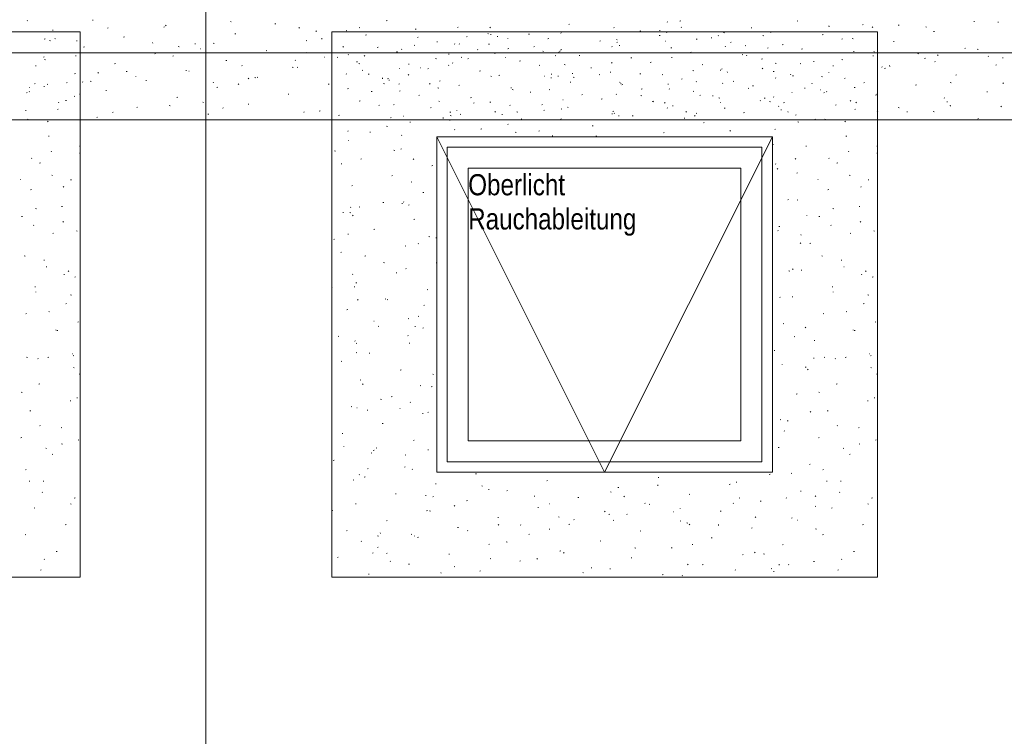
# Model space of a CAD drawing. Extents: x -740 to 300, y 62 to 1112.
# Tile 100 of 187: x -472 to -378, y 696 to 764. Entities that reach past the tile are written whole.
import ezdxf
from ezdxf.lldxf.tags import DXFTag

# ---------------------------------------------------------------- set-up
doc = ezdxf.new("R2010")
doc.units = 0
doc.layers.get('0').update_dxf_attribs({"lineweight": 13})
for name, color, linetype, lineweight, true_color in [('30 -36 Dächer- 3 Dachbeläge', 7, 'Continuous', 15, 0x9999ff), ('30 -36 Dächer- 3 Dachbeläge Gründach', 9, 'Continuous', 9, 0x808080), ('40 -43 Lüftungsanlagen - Entrauchung', 7, 'Continuous', 9, 0xd7f2ff), ('70 -72 Beschriftung- 1 Beschriftung allgemein', 7, 'Continuous', 9, 0xff6633)]:
    doc.layers.add(name, color=color, linetype=linetype, lineweight=lineweight, true_color=true_color)
doc.layers.add('70 -71 Achsen- 1 Gebäudeachsen', color=7, linetype='STRICHPUNKT2-A06CPVBCL0', lineweight=18)
doc.layers.add('70 -73 Bauteildarst.- 2 verdeckt 0.15', color=7, linetype='grob-A06CPVB9L0', lineweight=15)
doc.styles.get("Standard").update_dxf_attribs({"font": 'ARIALN.TTF'})
tags = doc.linetypes.add('grob-A06CPVB9L0', pattern=[14, 3, -8, 3]).pattern_tags.tags
tags[8:9] = [DXFTag(74, 4), DXFTag(75, 0), DXFTag(340, '0'), DXFTag(46, 0.0), DXFTag(50, 0.0), DXFTag(44, 0.0), DXFTag(45, 0.0)]
tags[6:7] = [DXFTag(74, 4), DXFTag(75, 0), DXFTag(340, '0'), DXFTag(46, 0.0), DXFTag(50, 0.0), DXFTag(44, 0.0), DXFTag(45, 0.0)]
tags[4:5] = [DXFTag(74, 4), DXFTag(75, 0), DXFTag(340, '0'), DXFTag(46, 0.0), DXFTag(50, 0.0), DXFTag(44, 0.0), DXFTag(45, 0.0)]
tags = doc.linetypes.add('STRICHPUNKT2-A06CPVBCL0', pattern=[12.7, 6.35, -3.175, 0, -3.175]).pattern_tags.tags
tags[10:11] = [DXFTag(74, 4), DXFTag(75, 0), DXFTag(340, '0'), DXFTag(46, 0.0), DXFTag(50, 0.0), DXFTag(44, 0.0), DXFTag(45, 0.0)]
tags[8:9] = [DXFTag(74, 4), DXFTag(75, 0), DXFTag(340, '0'), DXFTag(46, 0.0), DXFTag(50, 0.0), DXFTag(44, 0.0), DXFTag(45, 0.0)]
tags[6:7] = [DXFTag(74, 4), DXFTag(75, 0), DXFTag(340, '0'), DXFTag(46, 0.0), DXFTag(50, 0.0), DXFTag(44, 0.0), DXFTag(45, 0.0)]
tags[4:5] = [DXFTag(74, 4), DXFTag(75, 0), DXFTag(340, '0'), DXFTag(46, 0.0), DXFTag(50, 0.0), DXFTag(44, 0.0), DXFTag(45, 0.0)]

# ---------------------------------------------------------------- blocks, each defined once
blk = doc.blocks.new('Referenz-A06CPVBEL0')
at = {"layer": '30 -36 Dächer- 3 Dachbeläge', "color": 0, "lineweight": 9}
for p, q in [((-471.353, 763.963), (-471.379, 763.993)), ((-465.162, 764.019), (-465.086, 764.038)), ((-437.167, 763.977), (-437.091, 763.996)), ((-409.173, 763.934), (-409.096, 763.953)), ((-398.004, 763.975), (-397.931, 763.945)), ((-468.982, 763.067), (-468.906, 763.086)), ((-463.667, 763.31), (-463.724, 763.257)), ((-458.377, 763.37), (-458.301, 763.389)), ((-458.157, 763.543), (-458.221, 763.497)), ((-452.022, 763.898), (-451.949, 763.869)), ((-447.772, 763.673), (-447.696, 763.692)), ((-445.45, 763.33), (-445.507, 763.276)), ((-443.811, 763.008), (-443.876, 762.963)), ((-440.987, 763.024), (-440.911, 763.043)), ((-439.758, 763.324), (-439.685, 763.294)), ((-434.396, 763.184), (-434.32, 763.161)), ((-430.383, 763.327), (-430.306, 763.346)), ((-427.233, 763.349), (-427.29, 763.295)), ((-419.778, 763.631), (-419.701, 763.65)), ((-415.435, 763.307), (-415.461, 763.336)), ((-412.993, 762.982), (-412.916, 763.001)), ((-411.08, 763.016), (-411.087, 763.086)), ((-410.37, 763.826), (-410.396, 763.855)), ((-409.016, 763.368), (-409.073, 763.315)), ((-402.388, 763.285), (-402.311, 763.304)), ((-394.965, 763.408), (-394.972, 763.478)), ((-391.783, 763.588), (-391.706, 763.607)), ((-390.798, 763.388), (-390.856, 763.334)), ((-388.359, 763.566), (-388.284, 763.543)), ((-385.741, 763.4), (-385.668, 763.371)), ((-381.178, 763.891), (-381.102, 763.91)), ((-378.849, 763.8), (-378.857, 763.871)), ((-469.757, 762.214), (-469.681, 762.233)), ((-469.249, 762.098), (-469.176, 762.068)), ((-468.75, 762.282), (-468.677, 762.252)), ((-466.677, 762.06), (-466.642, 762.058)), ((-462.197, 762.417), (-462.121, 762.437)), ((-451.592, 762.721), (-451.516, 762.74)), ((-444.807, 762.072), (-444.731, 762.091)), ((-443.31, 762.231), (-443.318, 762.302)), ((-439.142, 762.603), (-439.065, 762.622)), ((-434.203, 762.375), (-434.126, 762.394)), ((-429.466, 762.473), (-429.53, 762.428)), ((-428.537, 762.906), (-428.513, 762.912)), ((-427.495, 762.749), (-427.422, 762.719)), ((-427.195, 762.623), (-427.203, 762.694)), ((-426.55, 762.436), (-426.558, 762.506)), ((-425.565, 762.268), (-425.591, 762.297)), ((-423.598, 762.678), (-423.521, 762.697)), ((-421.752, 762.257), (-421.676, 762.276)), ((-420.5, 762.787), (-420.526, 762.817)), ((-416.813, 762.029), (-416.736, 762.048)), ((-415.231, 762.174), (-415.158, 762.145)), ((-411.147, 762.56), (-411.071, 762.579)), ((-410.565, 762.01), (-410.591, 762.039)), ((-410.435, 762.828), (-410.443, 762.899)), ((-407.613, 762.224), (-407.537, 762.201)), ((-406.208, 762.332), (-406.131, 762.351)), ((-405.5, 762.529), (-405.526, 762.559)), ((-405.013, 762.857), (-404.94, 762.827)), ((-401.26, 762.565), (-401.184, 762.542)), ((-400.542, 762.863), (-400.466, 762.883)), ((-395.603, 762.636), (-395.527, 762.655)), ((-393.757, 762.214), (-393.681, 762.233)), ((-392.75, 762.282), (-392.677, 762.252)), ((-384.998, 762.939), (-384.922, 762.958)), ((-466.017, 761.465), (-465.941, 761.484)), ((-459.426, 761.839), (-459.433, 761.909)), ((-456.985, 761.523), (-456.912, 761.494)), ((-455.412, 761.768), (-455.336, 761.787)), ((-454.866, 761.281), (-454.831, 761.279)), ((-453.649, 761.841), (-453.574, 761.818)), ((-448.628, 761.119), (-448.551, 761.138)), ((-441.252, 761.509), (-441.31, 761.455)), ((-438.023, 761.422), (-437.946, 761.442)), ((-435.694, 761.229), (-435.721, 761.258)), ((-434.504, 761.631), (-434.431, 761.601)), ((-432.357, 761.954), (-432.281, 761.973)), ((-430.63, 761.748), (-430.656, 761.778)), ((-430.213, 761.779), (-430.199, 761.747)), ((-428.46, 761.233), (-428.447, 761.201)), ((-427.418, 761.726), (-427.341, 761.745)), ((-425.572, 761.304), (-425.496, 761.323)), ((-423.035, 761.528), (-423.092, 761.474)), ((-420.513, 761.222), (-420.438, 761.199)), ((-415.63, 761.49), (-415.656, 761.52)), ((-415.121, 761.939), (-415.185, 761.894)), ((-414.967, 761.608), (-414.891, 761.627)), ((-410.028, 761.38), (-409.952, 761.399)), ((-404.818, 761.547), (-404.875, 761.494)), ((-404.362, 761.911), (-404.286, 761.93)), ((-402.967, 761.6), (-402.894, 761.57)), ((-400.775, 761.404), (-400.84, 761.359)), ((-399.423, 761.683), (-399.347, 761.702)), ((-397.577, 761.262), (-397.501, 761.281)), ((-388.818, 761.987), (-388.742, 762.006)), ((-382.033, 761.337), (-381.957, 761.356)), ((-380.829, 761.264), (-380.754, 761.241)), ((-469.837, 760.513), (-469.761, 760.532)), ((-469.73, 760.263), (-469.654, 760.24)), ((-466.793, 760.613), (-466.716, 760.632)), ((-459.232, 760.816), (-459.156, 760.835)), ((-457.438, 760.635), (-457.495, 760.581)), ((-452.448, 760.167), (-452.371, 760.186)), ((-445.824, 760.19), (-445.851, 760.219)), ((-444.721, 760.949), (-444.648, 760.919)), ((-443.055, 760.502), (-443.02, 760.499)), ((-441.843, 760.47), (-441.766, 760.489)), ((-440.759, 760.709), (-440.786, 760.739)), ((-439.221, 760.654), (-439.278, 760.601)), ((-436.177, 761.001), (-436.101, 761.02)), ((-432.458, 760.374), (-432.385, 760.344)), ((-431.238, 760.773), (-431.161, 760.792)), ((-429.967, 760.509), (-430.032, 760.464)), ((-429.392, 760.352), (-429.316, 760.371)), ((-426.866, 760.882), (-426.79, 760.859)), ((-425.76, 760.452), (-425.786, 760.481)), ((-422.24, 761.056), (-422.167, 761.027)), ((-421.003, 760.674), (-421.061, 760.62)), ((-420.695, 760.971), (-420.721, 761)), ((-420.633, 761.077), (-420.556, 761.096)), ((-418.787, 760.655), (-418.711, 760.674)), ((-413.848, 760.427), (-413.772, 760.447)), ((-409.976, 760.482), (-409.903, 760.452)), ((-408.182, 760.959), (-408.106, 760.978)), ((-403.243, 760.731), (-403.167, 760.75)), ((-402.786, 760.693), (-402.844, 760.639)), ((-401.398, 760.309), (-401.321, 760.328)), ((-393.73, 760.263), (-393.654, 760.24)), ((-392.638, 761.034), (-392.562, 761.053)), ((-390.793, 760.613), (-390.716, 760.632)), ((-390.704, 761.025), (-390.631, 760.996)), ((-386.43, 760.869), (-386.494, 760.824)), ((-385.853, 760.385), (-385.777, 760.404)), ((-384.569, 760.712), (-384.627, 760.659)), ((-379.776, 760.572), (-379.803, 760.601)), ((-378.44, 760.45), (-378.367, 760.421)), ((-470.613, 759.66), (-470.536, 759.679)), ((-463.053, 759.863), (-462.976, 759.882)), ((-456.268, 759.214), (-456.191, 759.233)), ((-450.889, 759.67), (-450.916, 759.7)), ((-446.119, 759.539), (-446.044, 759.516)), ((-445.663, 759.518), (-445.586, 759.537)), ((-439.997, 760.049), (-439.921, 760.068)), ((-439.766, 759.88), (-439.691, 759.857)), ((-439.467, 759.256), (-439.394, 759.226)), ((-435.89, 759.413), (-435.916, 759.442)), ((-435.058, 759.821), (-434.981, 759.84)), ((-433.937, 759.471), (-433.901, 759.468)), ((-433.212, 759.4), (-433.136, 759.419)), ((-431.244, 759.723), (-431.209, 759.72)), ((-430.825, 759.932), (-430.851, 759.961)), ((-424.453, 760.124), (-424.377, 760.143)), ((-422.607, 759.703), (-422.531, 759.722)), ((-420.194, 759.799), (-420.121, 759.77)), ((-417.668, 759.475), (-417.592, 759.494)), ((-415.622, 759.975), (-415.686, 759.93)), ((-412.002, 760.006), (-411.926, 760.025)), ((-407.93, 759.225), (-407.857, 759.195)), ((-407.063, 759.778), (-406.987, 759.797)), ((-405.297, 759.231), (-405.304, 759.301)), ((-405.218, 759.357), (-405.141, 759.376)), ((-401.277, 759.44), (-401.341, 759.395)), ((-400.083, 759.922), (-400.007, 759.899)), ((-397.713, 759.907), (-397.64, 759.877)), ((-396.458, 760.082), (-396.382, 760.101)), ((-394.613, 759.66), (-394.536, 759.679)), ((-389.906, 759.533), (-389.933, 759.562)), ((-389.673, 759.432), (-389.597, 759.452)), ((-389.181, 759.623), (-389.189, 759.694)), ((-384.841, 760.053), (-384.868, 760.082)), ((-379.068, 759.736), (-378.992, 759.755)), ((-466.873, 758.911), (-466.796, 758.93)), ((-464.607, 759.026), (-464.671, 758.981)), ((-461.948, 759.148), (-461.875, 759.119)), ((-461.019, 758.631), (-461.045, 758.661)), ((-460.088, 758.262), (-460.011, 758.281)), ((-455.954, 759.151), (-455.981, 759.18)), ((-450.261, 758.492), (-450.326, 758.446)), ((-449.684, 758.574), (-449.611, 758.544)), ((-449.483, 758.565), (-449.406, 758.584)), ((-440.955, 758.893), (-440.981, 758.922)), ((-438.878, 758.868), (-438.801, 758.887)), ((-437.527, 758.446), (-437.535, 758.517)), ((-437.032, 758.447), (-436.956, 758.466)), ((-436.882, 758.259), (-436.89, 758.329)), ((-435.023, 758.833), (-435.08, 758.78)), ((-428.273, 759.172), (-428.197, 759.191)), ((-427.203, 758.681), (-427.13, 758.652)), ((-426.427, 758.75), (-426.351, 758.769)), ((-422.126, 758.691), (-422.09, 758.689)), ((-421.488, 758.523), (-421.412, 758.542)), ((-421.412, 758.839), (-421.419, 758.909)), ((-420.767, 758.651), (-420.775, 758.722)), ((-419.433, 758.943), (-419.398, 758.941)), ((-419.336, 758.579), (-419.26, 758.556)), ((-416.806, 758.853), (-416.863, 758.799)), ((-415.823, 759.054), (-415.746, 759.073)), ((-412.983, 758.92), (-412.908, 758.897)), ((-410.883, 758.826), (-410.807, 758.845)), ((-409.038, 758.405), (-408.961, 758.424)), ((-404.652, 759.043), (-404.659, 759.114)), ((-400.278, 759.129), (-400.202, 759.148)), ((-400.036, 758.494), (-400.062, 758.523)), ((-398.589, 758.872), (-398.646, 758.818)), ((-398.433, 758.708), (-398.356, 758.727)), ((-395.667, 758.65), (-395.594, 758.621)), ((-394.971, 759.014), (-394.997, 759.043)), ((-393.493, 758.48), (-393.417, 758.499)), ((-382.888, 758.783), (-382.812, 758.802)), ((-471.149, 757.592), (-471.175, 757.622)), ((-470.693, 757.959), (-470.616, 757.978)), ((-469.758, 757.662), (-469.765, 757.732)), ((-469.426, 757.94), (-469.483, 757.887)), ((-467.648, 758.059), (-467.571, 758.078)), ((-466.084, 758.112), (-466.11, 758.141)), ((-465.372, 758.197), (-465.297, 758.174)), ((-453.642, 758.054), (-453.65, 758.125)), ((-453.303, 757.613), (-453.226, 757.632)), ((-451.208, 757.96), (-451.266, 757.906)), ((-442.698, 757.916), (-442.622, 757.935)), ((-440.852, 757.495), (-440.776, 757.514)), ((-437.421, 757.999), (-437.348, 757.969)), ((-435.916, 757.957), (-435.98, 757.912)), ((-432.991, 757.979), (-433.049, 757.925)), ((-432.236, 757.578), (-432.161, 757.555)), ((-432.093, 758.219), (-432.017, 758.238)), ((-430.247, 757.798), (-430.171, 757.817)), ((-425.308, 757.57), (-425.232, 757.589)), ((-425.157, 757.424), (-425.084, 757.395)), ((-421.571, 757.422), (-421.635, 757.377)), ((-419.643, 758.101), (-419.566, 758.12)), ((-414.939, 758.107), (-414.866, 758.077)), ((-414.774, 757.998), (-414.832, 757.945)), ((-414.703, 757.873), (-414.627, 757.892)), ((-412.858, 757.452), (-412.781, 757.471)), ((-410.315, 757.912), (-410.279, 757.91)), ((-410.166, 757.455), (-410.192, 757.484)), ((-407.622, 758.164), (-407.587, 758.162)), ((-405.101, 757.975), (-405.127, 758.004)), ((-404.098, 758.177), (-404.022, 758.196)), ((-402.676, 757.532), (-402.603, 757.502)), ((-402.253, 757.755), (-402.176, 757.774)), ((-397.313, 757.528), (-397.237, 757.547)), ((-396.557, 758.018), (-396.615, 757.964)), ((-395.811, 757.385), (-395.776, 757.383)), ((-392.553, 757.62), (-392.477, 757.597)), ((-391.648, 758.059), (-391.571, 758.078)), ((-386.709, 757.831), (-386.632, 757.85)), ((-383.403, 758.075), (-383.33, 758.046)), ((-378.34, 758.037), (-378.398, 757.983)), ((-471.468, 757.106), (-471.392, 757.125)), ((-471.166, 757.197), (-471.193, 757.227)), ((-466.911, 756.773), (-466.838, 756.744)), ((-466.412, 756.957), (-466.356, 756.935)), ((-463.908, 757.309), (-463.831, 757.328)), ((-457.123, 756.66), (-457.047, 756.679)), ((-446.518, 756.964), (-446.442, 756.983)), ((-438.589, 757.237), (-438.514, 757.214)), ((-435.913, 757.267), (-435.837, 757.286)), ((-434.068, 756.845), (-433.991, 756.865)), ((-429.128, 756.618), (-429.052, 756.637)), ((-423.463, 757.149), (-423.386, 757.168)), ((-420.296, 756.416), (-420.322, 756.445)), ((-418.523, 756.921), (-418.447, 756.94)), ((-416.678, 756.5), (-416.601, 756.519)), ((-415.231, 756.936), (-415.257, 756.965)), ((-412.893, 756.85), (-412.82, 756.82)), ((-407.918, 757.224), (-407.842, 757.243)), ((-407.225, 756.888), (-407.29, 756.843)), ((-406.073, 756.803), (-405.996, 756.822)), ((-405.453, 756.618), (-405.378, 756.595)), ((-401.134, 756.575), (-401.057, 756.594)), ((-400.231, 756.678), (-400.258, 756.707)), ((-398.504, 757.133), (-398.468, 757.131)), ((-395.468, 757.106), (-395.392, 757.125)), ((-395.166, 757.197), (-395.193, 757.227)), ((-390.529, 756.878), (-390.452, 756.897)), ((-390.412, 756.957), (-390.356, 756.935)), ((-384, 756.606), (-383.965, 756.603)), ((-379.924, 757.182), (-379.847, 757.201)), ((-468.503, 755.505), (-468.427, 755.524)), ((-468.359, 756.197), (-468.417, 756.143)), ((-467.728, 756.357), (-467.651, 756.376)), ((-460.943, 755.708), (-460.867, 755.727)), ((-457.842, 755.895), (-457.767, 755.872)), ((-454.647, 756.199), (-454.574, 756.169)), ((-452.73, 755.68), (-452.717, 755.647)), ((-450.338, 756.011), (-450.262, 756.03)), ((-442.384, 755.624), (-442.311, 755.594)), ((-439.733, 756.314), (-439.657, 756.333)), ((-437.888, 755.893), (-437.811, 755.912)), ((-436.417, 755.993), (-436.482, 755.948)), ((-432.948, 755.665), (-432.872, 755.684)), ((-432.166, 756.306), (-432.093, 756.277)), ((-428.794, 756.158), (-428.851, 756.104)), ((-427.283, 756.196), (-427.206, 756.215)), ((-425.361, 755.897), (-425.387, 755.926)), ((-422.343, 755.969), (-422.267, 755.988)), ((-420.498, 755.547), (-420.421, 755.566)), ((-419.902, 755.732), (-419.829, 755.702)), ((-411.806, 756.277), (-411.73, 756.254)), ((-411.738, 756.272), (-411.662, 756.291)), ((-410.576, 756.177), (-410.634, 756.124)), ((-410.361, 755.639), (-410.388, 755.668)), ((-409.893, 755.851), (-409.817, 755.87)), ((-405.296, 756.158), (-405.323, 756.188)), ((-404.954, 755.623), (-404.877, 755.642)), ((-401.518, 756.382), (-401.505, 756.349)), ((-400.63, 756.275), (-400.557, 756.246)), ((-399.766, 755.836), (-399.752, 755.803)), ((-399.513, 755.446), (-399.521, 755.517)), ((-399.288, 756.154), (-399.212, 756.173)), ((-394.349, 755.926), (-394.272, 755.945)), ((-392.88, 756.353), (-392.944, 756.308)), ((-392.503, 755.505), (-392.427, 755.524)), ((-392.359, 756.197), (-392.417, 756.143)), ((-388.366, 755.7), (-388.293, 755.671)), ((-383.744, 756.229), (-383.667, 756.248)), ((-383.398, 755.839), (-383.405, 755.909)), ((-378.534, 755.818), (-378.599, 755.773)), ((-471.548, 755.404), (-471.472, 755.424)), ((-471.375, 754.582), (-471.302, 754.553)), ((-464.763, 754.755), (-464.687, 754.774)), ((-463.196, 755.265), (-463.254, 755.211)), ((-454.158, 755.059), (-454.082, 755.078)), ((-444.979, 755.284), (-445.037, 755.231)), ((-443.553, 755.362), (-443.477, 755.381)), ((-441.708, 754.941), (-441.631, 754.96)), ((-436.768, 754.713), (-436.692, 754.732)), ((-435.491, 754.858), (-435.517, 754.887)), ((-431.744, 754.662), (-431.751, 754.732)), ((-431.099, 754.474), (-431.107, 754.545)), ((-431.103, 755.244), (-431.026, 755.263)), ((-431.059, 754.935), (-430.984, 754.912)), ((-430.426, 755.377), (-430.452, 755.407)), ((-430.12, 755.049), (-430.047, 755.02)), ((-426.762, 755.304), (-426.82, 755.25)), ((-426.163, 755.016), (-426.087, 755.035)), ((-424.706, 755.276), (-424.631, 755.253)), ((-424.318, 754.595), (-424.241, 754.614)), ((-422.072, 755.458), (-422.136, 755.413)), ((-420.491, 754.6), (-420.517, 754.629)), ((-415.629, 755.054), (-415.636, 755.124)), ((-415.559, 755.319), (-415.482, 755.338)), ((-415.426, 755.119), (-415.453, 755.149)), ((-414.984, 754.867), (-414.991, 754.937)), ((-413.713, 754.898), (-413.637, 754.917)), ((-408.774, 754.67), (-408.697, 754.689)), ((-408.545, 755.323), (-408.603, 755.269)), ((-407.727, 754.924), (-407.791, 754.879)), ((-407.639, 755.157), (-407.566, 755.127)), ((-403.108, 755.201), (-403.032, 755.22)), ((-398.869, 755.259), (-398.876, 755.329)), ((-398.169, 754.974), (-398.092, 754.993)), ((-396.323, 754.552), (-396.247, 754.571)), ((-395.375, 754.582), (-395.302, 754.553)), ((-390.328, 755.342), (-390.386, 755.289)), ((-387.564, 755.277), (-387.487, 755.296)), ((-385.023, 755.318), (-384.947, 755.295)), ((-380.779, 754.628), (-380.703, 754.647)), ((-86.956, 754.512), (-682.362, 754.512)), ((-469.381, 754.389), (-469.446, 754.344)), ((-437.129, 753.931), (-437.056, 753.902)), ((-434.923, 754.291), (-434.846, 754.311)), ((-430.621, 753.561), (-430.647, 753.59)), ((-428.138, 753.642), (-428.062, 753.661)), ((-425.556, 754.08), (-425.582, 754.11)), ((-417.533, 753.946), (-417.457, 753.965)), ((-406.928, 754.249), (-406.852, 754.268)), ((-400.143, 753.6), (-400.067, 753.619)), ((-397.923, 754.316), (-397.848, 754.293)), ((-393.381, 754.389), (-393.446, 754.344)), ((-469.358, 752.951), (-469.282, 752.97)), ((-440.781, 753.463), (-440.839, 753.409)), ((-438.743, 753.339), (-438.666, 753.358)), ((-435.686, 753.042), (-435.712, 753.071)), ((-424.865, 753.357), (-424.792, 753.327)), ((-422.564, 753.483), (-422.622, 753.429)), ((-421.353, 752.993), (-421.277, 753.012)), ((-417.176, 752.974), (-417.101, 752.951)), ((-410.748, 753.296), (-410.672, 753.316)), ((-404.347, 753.502), (-404.405, 753.448)), ((-393.358, 752.951), (-393.282, 752.97)), ((-466.393, 752.014), (-466.356, 752.003)), ((-440.751, 752.522), (-440.777, 752.551)), ((-435.778, 751.737), (-435.702, 751.756)), ((-400.338, 752.207), (-400.265, 752.178)), ((-397.178, 751.998), (-397.102, 752.017)), ((-390.393, 752.014), (-390.356, 752.003)), ((-470.963, 750.826), (-470.989, 750.856)), ((-469.085, 751.474), (-469.093, 751.545)), ((-466.394, 751.349), (-466.356, 751.358)), ((-442.092, 751.556), (-442.019, 751.527)), ((-439.598, 750.785), (-439.522, 750.804)), ((-436.429, 751.631), (-436.354, 751.608)), ((-434.552, 750.788), (-434.61, 750.734)), ((-398.118, 750.827), (-398.176, 750.773)), ((-394.963, 750.826), (-394.989, 750.856)), ((-393.085, 751.474), (-393.093, 751.545)), ((-390.394, 751.349), (-390.356, 751.358)), ((-470.214, 750.397), (-470.137, 750.416)), ((-441.431, 750.297), (-441.439, 750.368)), ((-432.813, 750.136), (-432.737, 750.155)), ((-400.028, 750.307), (-400.054, 750.336)), ((-399.831, 749.873), (-399.896, 749.828)), ((-394.214, 750.397), (-394.137, 750.416)), ((-469.037, 749.258), (-468.964, 749.228)), ((-436.633, 749.183), (-436.557, 749.202)), ((-398.034, 749.444), (-397.957, 749.463)), ((-393.037, 749.258), (-392.964, 749.228)), ((-472.036, 748.821), (-472.001, 748.819)), ((-467.889, 748.151), (-467.946, 748.097)), ((-467.249, 748.795), (-467.172, 748.814)), ((-440.453, 748.231), (-440.377, 748.25)), ((-434.791, 748.607), (-434.718, 748.577)), ((-396.036, 748.821), (-396.001, 748.819)), ((-391.889, 748.151), (-391.946, 748.097)), ((-391.249, 748.795), (-391.172, 748.814)), ((-471.069, 747.843), (-470.993, 747.862)), ((-433.669, 747.582), (-433.592, 747.601)), ((-395.069, 747.843), (-394.993, 747.862)), ((-468.104, 746.241), (-468.028, 746.26)), ((-440.547, 746.151), (-440.573, 746.18)), ((-439.754, 746.231), (-439.681, 746.202)), ((-437.489, 746.629), (-437.412, 746.648)), ((-435.648, 746.513), (-435.655, 746.583)), ((-435.482, 746.671), (-435.508, 746.7)), ((-434.972, 746.426), (-435.037, 746.381)), ((-398.889, 746.89), (-398.813, 746.909)), ((-398, 746.883), (-397.927, 746.853)), ((-392.104, 746.241), (-392.028, 746.26)), ((-471.924, 745.288), (-471.848, 745.308)), ((-470.586, 746.067), (-470.511, 746.044)), ((-441.309, 745.677), (-441.232, 745.696)), ((-440.623, 745.684), (-440.547, 745.661)), ((-440.311, 745.418), (-440.369, 745.364)), ((-397.094, 745.431), (-397.08, 745.398)), ((-395.924, 745.288), (-395.848, 745.308)), ((-394.586, 746.067), (-394.511, 746.044)), ((-470.759, 744.455), (-470.785, 744.485)), ((-467.936, 744.822), (-468, 744.777)), ((-434.524, 745.028), (-434.447, 745.047)), ((-399.744, 744.336), (-399.668, 744.355)), ((-394.759, 744.455), (-394.785, 744.485)), ((-391.936, 744.822), (-392, 744.777)), ((-468.959, 743.687), (-468.883, 743.706)), ((-466.7, 743.933), (-466.627, 743.903)), ((-440.813, 743.626), (-440.777, 743.624)), ((-438.344, 744.075), (-438.267, 744.094)), ((-433.093, 743.382), (-433.017, 743.359)), ((-432.454, 743.282), (-432.381, 743.252)), ((-399.824, 743.936), (-399.85, 743.965)), ((-397.634, 743.512), (-397.641, 743.583)), ((-392.959, 743.687), (-392.883, 743.706)), ((-390.7, 743.933), (-390.627, 743.903)), ((-442.164, 743.123), (-442.088, 743.142)), ((-435.379, 742.474), (-435.303, 742.493)), ((-434.082, 742.742), (-434.139, 742.689)), ((-397.648, 742.781), (-397.705, 742.727)), ((-396.779, 742.734), (-396.703, 742.753)), ((-471.663, 741.558), (-471.59, 741.528)), ((-441.422, 741.909), (-441.487, 741.864)), ((-439.199, 741.521), (-439.123, 741.54)), ((-395.663, 741.558), (-395.59, 741.528)), ((-469.815, 741.133), (-469.738, 741.152)), ((-469.569, 740.51), (-469.533, 740.507)), ((-437.417, 740.907), (-437.344, 740.877)), ((-432.414, 740.872), (-432.356, 740.887)), ((-393.815, 741.133), (-393.738, 741.152)), ((-393.569, 740.51), (-393.533, 740.507)), ((-467.851, 739.728), (-467.858, 739.798)), ((-467.418, 740.106), (-467.476, 740.052)), ((-466.85, 739.531), (-466.773, 739.55)), ((-440.343, 739.78), (-440.37, 739.809)), ((-436.234, 739.92), (-436.158, 739.939)), ((-435.278, 740.3), (-435.305, 740.329)), ((-398.78, 740.12), (-398.704, 740.097)), ((-398.386, 740.305), (-398.45, 740.26)), ((-397.635, 740.18), (-397.558, 740.199)), ((-391.851, 739.728), (-391.858, 739.798)), ((-391.418, 740.106), (-391.476, 740.052)), ((-390.85, 739.531), (-390.773, 739.55)), ((-470.67, 738.579), (-470.593, 738.598)), ((-440.197, 738.551), (-440.204, 738.621)), ((-440.054, 738.967), (-439.978, 738.986)), ((-394.67, 738.579), (-394.593, 738.598)), ((-470.555, 738.084), (-470.581, 738.114)), ((-467.25, 737.818), (-467.174, 737.795)), ((-442.356, 738.522), (-442.307, 738.502)), ((-433.27, 738.318), (-433.193, 738.337)), ((-398.49, 737.626), (-398.414, 737.645)), ((-394.555, 738.084), (-394.581, 738.114)), ((-391.25, 737.818), (-391.174, 737.795)), ((-467.705, 736.977), (-467.629, 736.996)), ((-439.84, 737.372), (-439.898, 737.319)), ((-437.286, 737.436), (-437.211, 737.413)), ((-437.09, 737.366), (-437.013, 737.385)), ((-433.527, 736.858), (-433.591, 736.813)), ((-399.62, 737.565), (-399.646, 737.594)), ((-391.705, 736.977), (-391.629, 736.996)), ((-471.525, 736.025), (-471.449, 736.044)), ((-469.325, 736.233), (-469.252, 736.204)), ((-440.91, 736.413), (-440.833, 736.432)), ((-434.125, 735.764), (-434.048, 735.783)), ((-395.525, 736.025), (-395.449, 736.044)), ((-393.325, 736.233), (-393.252, 736.204)), ((-466.49, 735.254), (-466.555, 735.209)), ((-438.345, 735.315), (-438.31, 735.312)), ((-437.945, 734.812), (-437.868, 734.831)), ((-435.079, 735.582), (-435.006, 735.553)), ((-434.413, 734.766), (-434.421, 734.837)), ((-399.345, 735.072), (-399.269, 735.091)), ((-390.49, 735.254), (-390.555, 735.209)), ((-468.669, 734.48), (-468.656, 734.447)), ((-468.56, 734.423), (-468.484, 734.442)), ((-435.075, 733.928), (-435.101, 733.958)), ((-433.611, 734.697), (-433.669, 734.643)), ((-397.177, 734.736), (-397.235, 734.682)), ((-392.669, 734.48), (-392.656, 734.447)), ((-392.56, 734.423), (-392.484, 734.442)), ((-441.765, 733.859), (-441.689, 733.878)), ((-440.139, 733.409), (-440.166, 733.438)), ((-440.042, 733.207), (-439.969, 733.178)), ((-434.98, 733.21), (-434.904, 733.229)), ((-398.288, 733.858), (-398.215, 733.829)), ((-396.38, 733.471), (-396.304, 733.49)), ((-467.101, 732.198), (-467.066, 732.196)), ((-466.948, 732.06), (-467.005, 732.007)), ((-439.977, 732.342), (-440.041, 732.297)), ((-438.8, 732.257), (-438.724, 732.277)), ((-400.2, 732.518), (-400.124, 732.537)), ((-391.101, 732.198), (-391.066, 732.196)), ((-390.948, 732.06), (-391.005, 732.007)), ((-471.443, 731.872), (-471.368, 731.849)), ((-470.351, 731.713), (-470.378, 731.743)), ((-469.416, 731.869), (-469.339, 731.888)), ((-441.479, 731.489), (-441.404, 731.466)), ((-399.416, 731.194), (-399.442, 731.223)), ((-396.399, 731.766), (-396.407, 731.837)), ((-395.443, 731.872), (-395.368, 731.849)), ((-394.351, 731.713), (-394.378, 731.743)), ((-393.416, 731.869), (-393.339, 731.888)), ((-466.987, 730.909), (-466.914, 730.879)), ((-466.451, 730.268), (-466.374, 730.287)), ((-435.835, 730.656), (-435.759, 730.675)), ((-432.741, 730.257), (-432.668, 730.228)), ((-397.236, 730.917), (-397.159, 730.936)), ((-396.94, 730.738), (-397.005, 730.693)), ((-390.987, 730.909), (-390.914, 730.879)), ((-390.451, 730.268), (-390.374, 730.287)), ((-470.271, 729.315), (-470.194, 729.334)), ((-439.655, 729.703), (-439.579, 729.722)), ((-439.37, 729.327), (-439.427, 729.273)), ((-394.271, 729.315), (-394.194, 729.334)), ((-471.95, 728.534), (-471.877, 728.504)), ((-433.949, 729.187), (-433.874, 729.164)), ((-432.871, 729.054), (-432.794, 729.073)), ((-398.091, 728.363), (-398.015, 728.382)), ((-395.95, 728.534), (-395.877, 728.504)), ((-467.306, 727.713), (-467.23, 727.733)), ((-466.616, 727.981), (-466.624, 728.052)), ((-437.704, 727.882), (-437.631, 727.853)), ((-436.691, 728.102), (-436.614, 728.121)), ((-434.871, 727.557), (-434.897, 727.587)), ((-391.306, 727.713), (-391.23, 727.733)), ((-390.616, 727.981), (-390.624, 728.052)), ((-471.126, 726.761), (-471.05, 726.78)), ((-440.511, 727.149), (-440.434, 727.168)), ((-439.936, 727.038), (-439.962, 727.067)), ((-438.962, 726.805), (-438.969, 726.875)), ((-435.878, 727.003), (-435.842, 727.001)), ((-433.726, 726.5), (-433.649, 726.519)), ((-433.141, 726.652), (-433.198, 726.598)), ((-396.707, 726.69), (-396.764, 726.637)), ((-395.126, 726.761), (-395.05, 726.78)), ((-437.546, 725.548), (-437.469, 725.567)), ((-399.636, 725.925), (-399.561, 725.902)), ((-398.946, 725.809), (-398.87, 725.828)), ((-470.147, 725.342), (-470.174, 725.372)), ((-468.161, 725.159), (-468.085, 725.178)), ((-441.366, 724.595), (-441.29, 724.614)), ((-399.212, 724.823), (-399.239, 724.852)), ((-394.147, 725.342), (-394.174, 725.372)), ((-392.161, 725.159), (-392.085, 725.178)), ((-471.981, 724.207), (-471.905, 724.226)), ((-468.106, 723.623), (-468.031, 723.6)), ((-466.477, 724.015), (-466.535, 723.961)), ((-434.581, 723.946), (-434.505, 723.965)), ((-395.981, 724.207), (-395.905, 724.226)), ((-392.106, 723.623), (-392.031, 723.6)), ((-390.477, 724.015), (-390.535, 723.961)), ((-469.613, 723.209), (-469.54, 723.179)), ((-469.017, 722.605), (-468.94, 722.624)), ((-441.209, 723.373), (-441.196, 723.34)), ((-438.531, 722.775), (-438.596, 722.729)), ((-438.401, 722.994), (-438.325, 723.013)), ((-438.142, 723.24), (-438.067, 723.217)), ((-433.179, 723.02), (-433.186, 723.09)), ((-399.801, 723.255), (-399.725, 723.274)), ((-393.613, 723.209), (-393.54, 723.179)), ((-393.017, 722.605), (-392.94, 722.624)), ((-442.221, 722.041), (-442.145, 722.06)), ((-435.367, 722.558), (-435.294, 722.528)), ((-471.495, 721.171), (-471.56, 721.126)), ((-438.899, 721.281), (-438.957, 721.228)), ((-435.436, 721.392), (-435.36, 721.411)), ((-434.667, 721.186), (-434.693, 721.216)), ((-428.651, 720.743), (-428.575, 720.762)), ((-398.576, 720.834), (-398.503, 720.804)), ((-396.837, 721.653), (-396.76, 721.672)), ((-395.495, 721.171), (-395.56, 721.126)), ((-471.165, 720.02), (-471.172, 720.09)), ((-469.872, 720.051), (-469.795, 720.07)), ((-440.33, 720.183), (-440.257, 720.153)), ((-439.732, 720.667), (-439.758, 720.696)), ((-439.256, 720.44), (-439.18, 720.459)), ((-432.472, 719.791), (-432.395, 719.81)), ((-421.867, 720.094), (-421.79, 720.113)), ((-411.262, 720.397), (-411.185, 720.416)), ((-403.829, 719.978), (-403.754, 719.955)), ((-400.657, 720.7), (-400.58, 720.72)), ((-395.165, 720.02), (-395.172, 720.09)), ((-393.872, 720.051), (-393.795, 720.07)), ((-469.944, 718.971), (-469.97, 719.001)), ((-428.066, 719.608), (-427.993, 719.579)), ((-427.395, 719.235), (-427.403, 719.306)), ((-425.687, 719.141), (-425.61, 719.16)), ((-415.802, 719.033), (-415.729, 719.004)), ((-415.082, 719.445), (-415.005, 719.464)), ((-411.28, 719.628), (-411.288, 719.698)), ((-404.477, 719.748), (-404.4, 719.767)), ((-397.692, 719.099), (-397.616, 719.118)), ((-393.944, 718.971), (-393.97, 719.001)), ((-466.907, 718.45), (-466.831, 718.469)), ((-436.292, 718.838), (-436.215, 718.857)), ((-433.41, 718.691), (-433.375, 718.689)), ((-432.67, 718.606), (-432.728, 718.552)), ((-429.507, 718.189), (-429.43, 718.208)), ((-423.083, 718.636), (-423.007, 718.613)), ((-418.902, 718.492), (-418.825, 718.511)), ((-414.453, 718.625), (-414.511, 718.572)), ((-412.515, 717.975), (-412.501, 717.943)), ((-408.297, 718.796), (-408.22, 718.815)), ((-404.073, 717.932), (-404.1, 717.962)), ((-403.539, 718.459), (-403.466, 718.429)), ((-401.512, 718.146), (-401.436, 718.165)), ((-399.009, 718.452), (-399.035, 718.481)), ((-396.236, 718.645), (-396.294, 718.591)), ((-390.907, 718.45), (-390.831, 718.469)), ((-470.727, 717.497), (-470.651, 717.516)), ((-467.275, 717.884), (-467.202, 717.855)), ((-442.336, 717.293), (-442.26, 717.27)), ((-440.112, 717.886), (-440.035, 717.905)), ((-433.327, 717.237), (-433.25, 717.256)), ((-433.029, 717.233), (-432.956, 717.204)), ((-430.636, 717.724), (-430.7, 717.678)), ((-422.722, 717.54), (-422.645, 717.559)), ((-421.599, 717.912), (-421.564, 717.91)), ((-416.29, 717.189), (-416.355, 717.144)), ((-412.117, 717.843), (-412.041, 717.862)), ((-409.788, 717.133), (-409.753, 717.131)), ((-409.138, 717.413), (-409.165, 717.442)), ((-405.332, 717.194), (-405.256, 717.213)), ((-396.299, 717.676), (-396.224, 717.653)), ((-394.727, 717.497), (-394.651, 717.516)), ((-391.275, 717.884), (-391.202, 717.855)), ((-437.147, 716.284), (-437.07, 716.303)), ((-426.542, 716.587), (-426.466, 716.606)), ((-420.765, 716.658), (-420.692, 716.629)), ((-419.268, 716.374), (-419.295, 716.403)), ((-415.937, 716.891), (-415.861, 716.91)), ((-415.553, 716.334), (-415.477, 716.311)), ((-414.203, 716.893), (-414.23, 716.923)), ((-409.152, 716.242), (-409.076, 716.261)), ((-408.502, 716.084), (-408.429, 716.054)), ((-401.945, 716.654), (-402.01, 716.609)), ((-398.547, 716.545), (-398.471, 716.564)), ((-397.977, 716.354), (-397.942, 716.351)), ((-467.762, 715.896), (-467.686, 715.915)), ((-440.967, 715.332), (-440.89, 715.351)), ((-437.727, 715.058), (-437.735, 715.129)), ((-430.362, 715.635), (-430.286, 715.654)), ((-429.398, 715.335), (-429.424, 715.364)), ((-426.441, 715.931), (-426.499, 715.877)), ((-424.333, 715.854), (-424.36, 715.884)), ((-421.612, 715.451), (-421.62, 715.521)), ((-419.757, 715.938), (-419.681, 715.957)), ((-412.972, 715.289), (-412.896, 715.308)), ((-408.224, 715.95), (-408.281, 715.896)), ((-405.497, 715.843), (-405.504, 715.913)), ((-402.367, 715.592), (-402.291, 715.611)), ((-396.238, 715.509), (-396.165, 715.48)), ((-391.762, 715.896), (-391.686, 715.915)), ((-471.582, 714.943), (-471.506, 714.962)), ((-439.528, 714.296), (-439.554, 714.325)), ((-437.992, 714.858), (-437.919, 714.829)), ((-434.806, 714.991), (-434.73, 714.968)), ((-434.463, 714.815), (-434.489, 714.845)), ((-434.182, 714.682), (-434.106, 714.702)), ((-425.728, 714.283), (-425.655, 714.254)), ((-423.577, 714.986), (-423.501, 715.005)), ((-416.792, 714.337), (-416.716, 714.356)), ((-406.187, 714.64), (-406.111, 714.659)), ((-395.582, 714.943), (-395.506, 714.962)), ((-468.618, 713.342), (-468.541, 713.361)), ((-438.429, 713.236), (-438.486, 713.182)), ((-438.002, 713.73), (-437.926, 713.749)), ((-427.397, 714.033), (-427.321, 714.052)), ((-420.612, 713.384), (-420.536, 713.403)), ((-420.212, 713.255), (-420.269, 713.202)), ((-413.465, 713.709), (-413.392, 713.679)), ((-410.007, 713.687), (-409.931, 713.707)), ((-408.023, 714.032), (-407.947, 714.009)), ((-401.995, 713.275), (-402.052, 713.221)), ((-399.402, 713.991), (-399.326, 714.01)), ((-392.618, 713.342), (-392.541, 713.361)), ((-469.74, 712.6), (-469.766, 712.63)), ((-441.822, 712.778), (-441.746, 712.797)), ((-437.086, 713.207), (-437.15, 713.162)), ((-436.785, 712.422), (-436.771, 712.389)), ((-431.217, 713.081), (-431.141, 713.1)), ((-427.276, 712.689), (-427.201, 712.666)), ((-424.432, 712.432), (-424.356, 712.451)), ((-422.741, 712.673), (-422.805, 712.628)), ((-413.827, 712.735), (-413.751, 712.754)), ((-403.223, 713.038), (-403.146, 713.057)), ((-401.201, 713.134), (-401.128, 713.105)), ((-396.438, 712.389), (-396.361, 712.408)), ((-393.74, 712.6), (-393.766, 712.63)), ((-470.05, 711.603), (-470.114, 711.558)), ((-435.037, 712.128), (-434.961, 712.147)), ((-430.691, 711.908), (-430.618, 711.879)), ((-428.252, 711.479), (-428.176, 711.498)), ((-417.648, 711.783), (-417.571, 711.802)), ((-415.829, 711.666), (-415.836, 711.736)), ((-408.395, 712.138), (-408.46, 712.093)), ((-407.043, 712.086), (-406.966, 712.105)), ((-403.87, 711.561), (-403.896, 711.591)), ((-400.493, 711.729), (-400.417, 711.706)), ((-400.258, 711.437), (-400.181, 711.456)), ((-399.714, 712.058), (-399.721, 712.129)), ((-398.805, 712.081), (-398.831, 712.11)), ((-394.05, 711.603), (-394.114, 711.558)), ((-438.857, 711.176), (-438.781, 711.195)), ((-431.944, 711.274), (-431.951, 711.344)), ((-418.428, 711.334), (-418.355, 711.304)), ((-410.863, 711.133), (-410.786, 711.152)), ((-408.935, 711.042), (-408.961, 711.071))]:
    blk.add_line(p, q, dxfattribs=at)
at = {"layer": '30 -36 Dächer- 3 Dachbeläge', "color": 0, "linetype": 'Continuous', "lineweight": 9, "ltscale": 0.13}
for p, q in [((-466.356, 762.912), (-518.356, 762.912)), ((-466.356, 710.912), (-466.356, 762.912)), ((-442.356, 762.912), (-442.356, 710.912)), ((-390.356, 762.912), (-442.356, 762.912)), ((-390.356, 710.912), (-390.356, 762.912)), ((-432.356, 720.912), (-432.356, 752.912)), ((-432.356, 752.912), (-400.356, 752.912)), ((-400.356, 752.912), (-400.356, 720.912)), ((-400.356, 720.912), (-432.356, 720.912)), ((-518.356, 710.912), (-466.356, 710.912)), ((-442.356, 710.912), (-390.356, 710.912))]:
    blk.add_line(p, q, dxfattribs=at)
at = {"layer": '30 -36 Dächer- 3 Dachbeläge Gründach', "color": 0, "linetype": 'Continuous', "ltscale": 0.13}
blk.add_line((-16.156, 760.912), (-682.362, 760.912), dxfattribs=at)
at = {"layer": '40 -43 Lüftungsanlagen - Entrauchung', "color": 0}
for p, q in [((-432.356, 752.912), (-400.356, 752.912)), ((-432.356, 720.912), (-432.356, 752.912)), ((-432.356, 752.912), (-416.356, 720.912)), ((-416.356, 720.912), (-400.356, 752.912)), ((-400.356, 752.912), (-400.356, 720.912)), ((-400.356, 720.912), (-432.356, 720.912))]:
    blk.add_line(p, q, dxfattribs=at)
at = {"layer": '40 -43 Lüftungsanlagen - Entrauchung', "color": 0, "linetype": 'Continuous', "ltscale": 0.13}
for p, q in [((-429.356, 749.912), (-403.356, 749.912)), ((-429.356, 723.912), (-429.356, 749.912)), ((-403.356, 749.912), (-403.356, 723.912)), ((-403.356, 723.912), (-429.356, 723.912))]:
    blk.add_line(p, q, dxfattribs=at)
at = {"layer": '70 -71 Achsen- 1 Gebäudeachsen', "color": 0, "linetype": 'STRICHPUNKT2-A06CPVBCL0', "ltscale": 0.18}
blk.add_line((-454.356, 1084.852), (-454.356, 85.412), dxfattribs=at)
at = {"layer": '70 -73 Bauteildarst.- 2 verdeckt 0.15', "color": 0, "linetype": 'grob-A06CPVB9L0', "ltscale": 0.15}
for p, q in [((-431.356, 751.912), (-401.356, 751.912)), ((-431.356, 721.912), (-431.356, 751.912)), ((-401.356, 751.912), (-401.356, 721.912)), ((-401.356, 721.912), (-431.356, 721.912))]:
    blk.add_line(p, q, dxfattribs=at)
at = {"layer": '70 -72 Beschriftung- 1 Beschriftung allgemein', "color": 0, "linetype": 'Continuous', "ltscale": 0.13, "char_height": 2.01377, "attachment_point": 1, "rotation": 359.99467}
for s, insert in [('{\\fArial Narrow;Oberlicht}', (-429.356, 749.34)), ('{\\fArial Narrow;Rauchableitung}', (-429.357, 746.081))]:
    blk.add_mtext(s, dxfattribs=dict(at, insert=insert))

msp = doc.modelspace()

# ---------------------------------------------------------------- block references
at = {"color": 8, "lineweight": 13, "ltscale": 0.13, "true_color": 0x808080}
msp.add_blockref('Referenz-A06CPVBEL0', (0, 0), dxfattribs=at)

doc.saveas('drawing.dxf')
